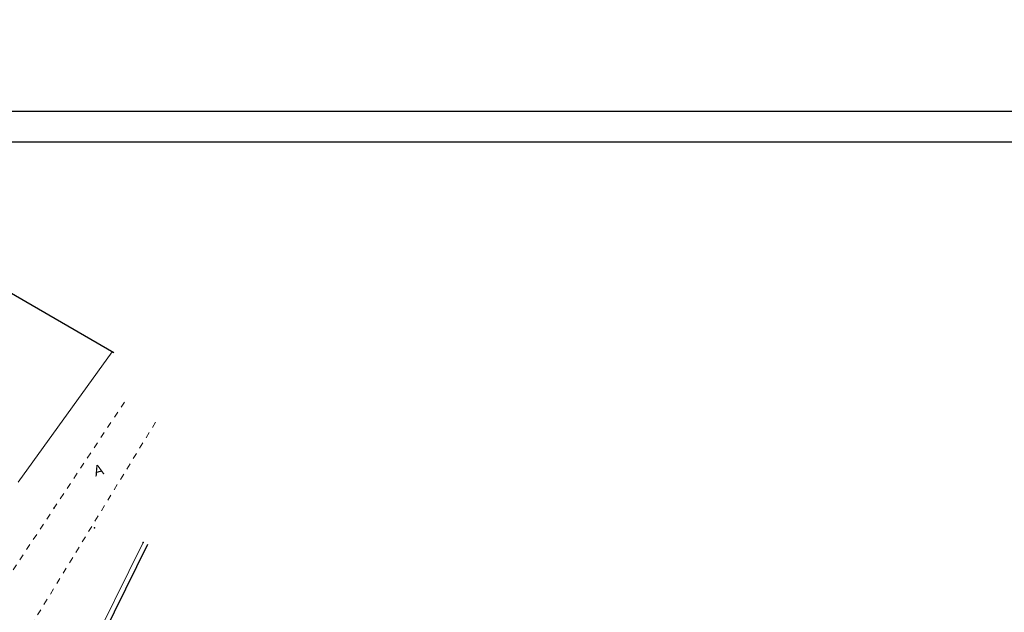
# Model space of a CAD drawing. Extents: x 4085 to 16488, y -65 to 12615.
# Tile 146 of 230: x 15168 to 15329, y 10720 to 10817. Entities that reach past the tile are written whole.
import ezdxf
from ezdxf.xclip import XClip

# ---------------------------------------------------------------- set-up
doc = ezdxf.new("R2010")
doc.units = 0
doc.header["$MEASUREMENT"] = 0
doc.header["$XCLIPFRAME"] = 0
for name, pattern in [('CONTI', [0]), ('STRIHSMALL', [1, 0.5, -0.5]), ('ДОРОГИ_СТРОЯЩ', [9, 8, -1])]:
    doc.linetypes.add(name, pattern=pattern)
doc.layers.get('0').update_dxf_attribs({"color": 250, "linetype": 'CONTI'})
for name, color, linetype in [('(025) Дорога', 7, 'Continuous'), ('(040) Ограда', 7, 'Continuous'), ('PI_TTDEFAULT', 5, 'CONTI')]:
    doc.layers.add(name, color=color, linetype=linetype)
doc.layers.add('0ZG - GOR-INCE', color=5, linetype='Continuous', lineweight=15)
doc.styles.add('BM-431', font='txt')
doc.styles.get("Standard").update_dxf_attribs({"font": 'times.ttf'})
doc.linetypes.add('ОГРАДА_ГЛИН', pattern='A,4,["|",Standard,S=0.8,R=0,X=0,Y=-0.8],0.5,["|",Standard,S=0.8,R=0,X=0,Y=-0.8],3.5', length=8)

# ---------------------------------------------------------------- blocks, each defined once
blk = doc.blocks.new('DWQDWQDWQDW')
at = {"layer": '(040) Ограда', "color": 253, "linetype": 'ОГРАДА_ГЛИН', "ltscale": 0.5, "elevation": -0.08299999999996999, "flags": 128}
blk.add_lwpolyline([(16638.84357138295, 8952.478358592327), (16634.09116739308, 8943.390887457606), (16685.11549890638, 8916.714292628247), (16707.7788689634, 8904.853836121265)], dxfattribs=at)
at = {"color": 253, "linetype": 'STRIHSMALL'}
for points, elevation in [([(16595.2145306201, 8979.329948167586), (16592.42023762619, 8975.582421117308), (16587.30978816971, 8968.678384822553), (16587.35344386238, 8965.363180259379), (16622.06385639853, 8945.769506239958), (16626.07367166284, 8948.193775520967), (16637.39842922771, 8964.418930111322)], -293.957), ([(16639.74355949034, 8962.477323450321), (16628.67710473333, 8945.32549445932), (16628.14926993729, 8942.182328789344)], -0.1619999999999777)]:
    blk.add_lwpolyline(points, dxfattribs=dict(at, elevation=elevation))
at = {"color": 253, "linetype": 'Continuous'}
for points, elevation in [([(16628.39032791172, 8957.823742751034), (16638.38074433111, 8971.044060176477)], 0.08600000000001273), ([(16638.48911539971, 8952.663725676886), (16633.55132377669, 8943.221759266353), (16684.93017111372, 8916.359816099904), (16707.59339910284, 8904.499433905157)], -0.08299999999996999)]:
    blk.add_lwpolyline(points, dxfattribs=dict(at, elevation=elevation))
at = {"layer": 'PI_TTDEFAULT', "color": 253}
for p in [(16631.28589395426, 8955.661406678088, -0.1049999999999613), (16634.52667361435, 8953.960512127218, -0.1619999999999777), (16638.48911539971, 8952.663725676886, -0.08299999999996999)]:
    blk.add_point(p, dxfattribs=at)
at = {"layer": '(025) Дорога', "color": 253, "linetype": 'ДОРОГИ_СТРОЯЩ', "extrusion": (-0.01063456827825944, -0.002758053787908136, 0.9999396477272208), "style": 'BM-431'}
blk.add_text('A', height=0.8750000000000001, rotation=14.53837778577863, dxfattribs=at).set_placement((16630.64587246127, 8956.80805920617, -495.5492806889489))
blk = doc.blocks.new('A$C10aa157c')
at = {"linetype": 'Continuous'}
blk.add_lwpolyline([(-373.7944340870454, 108.5221690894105), (-373.7944340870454, 37.87383067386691), (-338.7973859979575, -11.84971716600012), (-296.1668647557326, 12.1688909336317), (-278.1502265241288, 12.66864525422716), (-222.2923186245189, -17.35473897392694), (-192.3131233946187, -27.41567740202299), (-152.841873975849, -36.13979106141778), (-88.61392933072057, -37.22940865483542), (-24.38736609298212, -36.59652979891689), (-4.075459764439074, -35.34637554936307), (26.99026940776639, -25.76186857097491), (74.74103602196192, -7.278631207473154), (109.4043596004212, 7.298652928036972), (135.566190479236, 19.46775833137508), (110.1840137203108, 64.19822788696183), (9.488295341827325, 20.69822151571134), (-104.2532370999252, 13.96907995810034), (-207.6545405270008, 33.67587202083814), (-251.5703695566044, 64.2554686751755), (-301.8282399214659, 93.33502415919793), (-373.7944340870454, 108.5221690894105)], dxfattribs=at)
at = {"layer": '0ZG - GOR-INCE', "linetype": 'Continuous', "rotation": 1.343740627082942}
blk.add_blockref('DWQDWQDWQDW', (-16693.37190173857, -9279.936333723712, -1.219999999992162), dxfattribs=at)

msp = doc.modelspace()

# ---------------------------------------------------------------- block references
at = {"linetype": 'Continuous'}
ref = msp.add_blockref('A$C10aa157c', (15727.08899905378, 10610.84620519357, 2.267999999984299), dxfattribs=dict(at, xscale=2, yscale=2, zscale=2))
XClip(ref).set_block_clipping_path([(-373.7944340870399, 108.52216908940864), (-301.8282399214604, 93.33502415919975), (-251.57036955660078, 64.25546867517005), (-207.6545405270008, 33.67587202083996), (-104.25323709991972, 13.969079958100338), (9.488295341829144, 20.69822151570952), (110.18401372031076, 64.19822788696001), (135.5661904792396, 19.467758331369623), (74.7410360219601, -7.278631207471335), (26.99026940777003, -25.76186857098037), (-4.075459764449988, -35.34637554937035), (-88.61392933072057, -37.22940865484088), (-152.84187397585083, -36.1397910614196), (-192.31312339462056, -27.415677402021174), (-222.2923186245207, -17.35473897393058), (-278.15022652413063, 12.668645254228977), (-296.17026621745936, 12.384943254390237), (-338.7973859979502, -11.849717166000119), (-373.7944340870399, 37.873830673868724)])

# ---------------------------------------------------------------- next in the draw order: linework, layer by layer
at = {"color": 5, "linetype": 'Continuous'}
for points in [[(14952.40553679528, 10802.32350720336), (15996.03759558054, 10802.32350720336), (15996.03759558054, 10505.32350720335), (14952.40553679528, 10505.32350720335)], [(14972.40553679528, 10797.32350720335), (15991.03759558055, 10797.32350720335), (15991.03759558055, 10510.32350720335), (14972.40553679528, 10510.32350720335)]]:
    msp.add_lwpolyline(points, close=True, dxfattribs=at)

doc.saveas('drawing.dxf')
